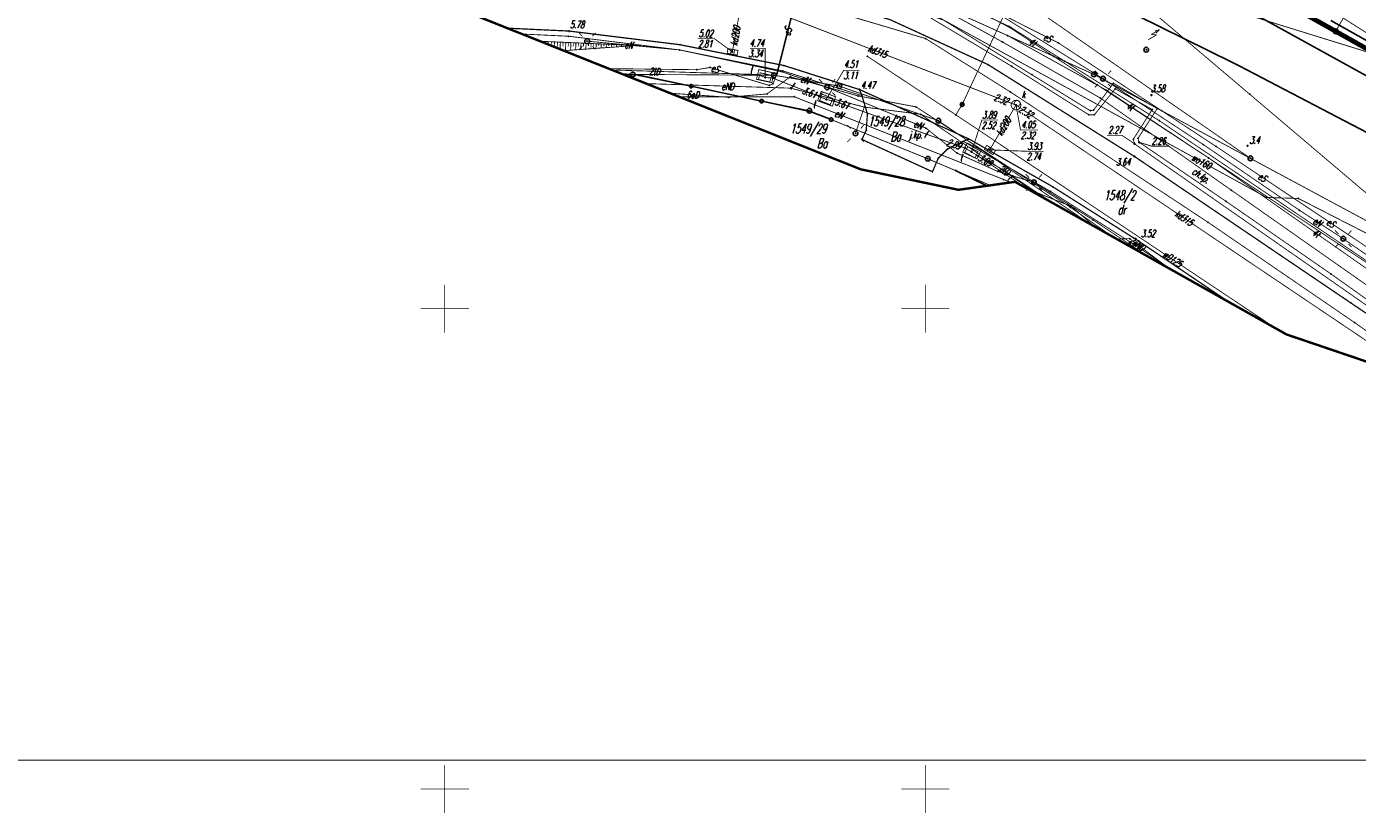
# Model space of a CAD drawing. Extents: x 6425777 to 6426103, y 6050596 to 6051176.
# Tile 5 of 72: x 6425856 to 6425995, y 6050597 to 6050679. Entities that reach past the tile are written whole.
import ezdxf

# ---------------------------------------------------------------- set-up
doc = ezdxf.new("R2010")
doc.units = 0
doc.header["$MEASUREMENT"] = 0
for name, pattern in [('BUR', [3, 2, -1]), ('GAP', [3, 2, -0.5, 0, -0.5]), ('GUZ', [1.5, 1, -0.5]), ('KOR', [4, 3, -1]), ('WRU', [1.5, 1, -0.5])]:
    doc.linetypes.add(name, pattern=pattern)
doc.layers.get('0').update_dxf_attribs({"linetype": 'CONTINUOUS'})
for name, color, linetype in [('202_punkt_graniczny', 7, 'CONTINUOUS'), ('210_oznaczenie_konturu_uzytku_gruntowego', 96, 'CONTINUOUS'), ('211_numer_dzialki_ewidencyjnej', 7, 'CONTINUOUS'), ('218_kontur_uzytku_gruntowego', 96, 'GUZ'), ('219_dzialka_ewidencyjna', 7, 'CONTINUOUS'), ('423_Krawedz_chodnika', 7, 'WRU'), ('430_Symb__podpory_trakcyjnej', 7, 'CONTINUOUS'), ('433_Chodnik', 7, 'CONTINUOUS'), ('510_Podpora_jednoslupowa_symb__SEPOW', 7, 'CONTINUOUS'), ('510_Podpora_slupowa', 7, 'CONTINUOUS'), ('624_Punkt_rzednej_przewodu_SCPOD', 212, 'CONTINUOUS'), ('624_Punkt_rzednej_przewodu_SCPOD_Atr2', 212, 'CONTINUOUS'), ('820_Skarpa_nieumocniona', 7, 'CONTINUOUS'), ('823_Szczyt_skarpy_nieumocninej', 7, 'WRU'), ('chodnik__powierzchnia_', 7, 'WRU'), ('Granica_portu_morskiego', 141, 'BUR'), ('jezdnia__powierzchnia_', 7, 'KOR'), ('jezdnia__powierzchnia__Atr17', 7, 'CONTINUOUS'), ('kratka_sciekowa__punkt_', 36, 'CONTINUOUS'), ('kraweznik__linia_', 7, 'CONTINUOUS'), ('latarnia__punkt_', 7, 'CONTINUOUS'), ('Obszar_zakrzewiony', 7, 'WRU'), ('ogrodzenie_trwale__linia_', 7, 'CONTINUOUS'), ('przewod_cieplowniczy__linia_', 212, 'CONTINUOUS'), ('przewod_elektroenergetyczny__linia_', 1, 'CONTINUOUS'), ('przewod_elektroenergetyczny__linia__Atr1', 1, 'CONTINUOUS'), ('przewod_kanalizacyjny__linia_', 36, 'CONTINUOUS'), ('przewod_kanalizacyjny__linia__Atr1', 36, 'CONTINUOUS'), ('przewod_telekomunikacyjny__linia_', 30, 'CONTINUOUS'), ('przewod_telekomunikacyjny__linia__Atr1', 30, 'CONTINUOUS'), ('przewod_wodociagowy__linia_', 5, 'CONTINUOUS'), ('przewod_wodociagowy__linia__Atr1', 5, 'CONTINUOUS'), ('punkt_o_okreslonej_wysokosci__siec_kanalizacyjna_', 36, 'CONTINUOUS'), ('punkt_o_okreslonej_wysokosci__siec_kanalizacyjna__Atr2', 36, 'CONTINUOUS'), ('punkt_o_okreslonej_wysokosci__siec_kanalizacyjna__Atr3', 36, 'CONTINUOUS'), ('punkt_o_okreslonej_wysokosci__siec_telekomunikacyjna_', 30, 'CONTINUOUS'), ('punkt_o_okreslonej_wysokosci__siec_telekomunikacyjna__Atr2', 30, 'CONTINUOUS'), ('punkt_o_okreslonej_wysokosci__siec_telekomunikacyjna__Atr3', 30, 'CONTINUOUS'), ('punkt_wysokosciowy_naturalny', 7, 'CONTINUOUS'), ('punkt_wysokosciowy_naturalny_Atr2', 7, 'CONTINUOUS'), ('punkt_wysokosciowy_sztuczny', 7, 'CONTINUOUS'), ('punkt_wysokosciowy_sztuczny_Atr2', 7, 'CONTINUOUS'), ('Ramka', 7, 'CONTINUOUS'), ('rura_ochronna___przewod_elektroenergetyczny__linia_', 7, 'CONTINUOUS'), ('siatka', 1, 'CONTINUOUS'), ('skarpa_nieumocniona__powierzchnia_', 7, 'WRU'), ('studzienka___przewod_kanalizacyjny__powierzchnia_', 36, 'CONTINUOUS'), ('studzienka___przewod_telekomunikacyjny__powierzchnia_', 30, 'CONTINUOUS'), ('tor_kolejowy__linia_', 7, 'CONTINUOUS'), ('wlaz___siec_kanalizacyjna__powierzchnia_', 7, 'CONTINUOUS'), ('wlaz___siec_kanalizacyjna__powierzchnia__Atr17', 7, 'CONTINUOUS'), ('wlaz___siec_telekomunikacyjna__powierzchnia_', 7, 'CONTINUOUS'), ('wlaz___siec_telekomunikacyjna__powierzchnia__Atr17', 7, 'CONTINUOUS'), ('Zakres', 7, 'GAP'), ('zasuwa___siec_wodociagowa__punkt_', 5, 'CONTINUOUS')]:
    doc.layers.add(name, color=color, linetype=linetype)
doc.styles.get("Standard").update_dxf_attribs({"font": 'simplex.shx', "width": 0.85})

# ---------------------------------------------------------------- blocks, each defined once
blk = doc.blocks.new('202')
at = {"color": 0, "linetype": 'Continuous'}
blk.add_circle((0, 0), 0.5, dxfattribs=at)
blk = doc.blocks.new('801')
at = {"color": 0, "linetype": 'Continuous'}
blk.add_circle((0, 0), 0.1, dxfattribs=at)

msp = doc.modelspace()

# ---------------------------------------------------------------- linework, layer by layer
for p in [(6425906.51, 6050679.18), (6425912.94, 6050678.88), (6425958.77, 6050679.34), (6425958.83, 6050679.22), (6425992.7, 6050678.85), (6425908.05, 6050678.57), (6425909.93, 6050677.82), (6425912.89, 6050678.34), (6425914.81, 6050677.83), (6425919.95, 6050677.38), (6425924.47, 6050677.46), (6425930.16, 6050678.07), (6425950.02, 6050678.1), (6425958.05, 6050677.73), (6425958.56, 6050678.41), (6425963.85, 6050677.64), (6425912.37, 6050676.84), (6425924.42, 6050676.92), (6425929.91, 6050676.72), (6425943.97, 6050676.25), (6425963.34, 6050676.26), (6425917.06, 6050674.97), (6425917.4, 6050674.83), (6425926.2, 6050674.86), (6425927.59, 6050675.09), (6425935.08, 6050674.64), (6425935.18, 6050674.73), (6425935.3, 6050675.29), (6425956.5, 6050675.4), (6425958.99, 6050675.21), (6425964.5, 6050675.74), (6425982.48, 6050675.35), (6425918.43, 6050674.42), (6425918.54, 6050674.38), (6425919.55, 6050674.37), (6425920.22, 6050674.29), (6425920.97, 6050673.41), (6425932.55, 6050674.36), (6425933.34, 6050674.05), (6425933.75, 6050673.22), (6425934.13, 6050673.98), (6425934.15, 6050673.4), (6425934.24, 6050674.28), (6425934.54, 6050674.37), (6425935.94, 6050674.12), (6425961.09, 6050674.33), (6425967.54, 6050674.37), (6425968.48, 6050673.92), (6425968.94, 6050673.62), (6425969.57, 6050673.45), (6425922.59, 6050672.76), (6425923.47, 6050672.41), (6425924.42, 6050672.03), (6425929.54, 6050671.99), (6425933.53, 6050672.34), (6425935.98, 6050672.94), (6425936.37, 6050672.04), (6425938.96, 6050672.08), (6425939.77, 6050673.03), (6425941.05, 6050673.15), (6425943, 6050672.13), (6425943.16, 6050672.79), (6425943.4, 6050672.16), (6425958.85, 6050672.54), (6425968.19, 6050671.92), (6425968.86, 6050672.71), (6425969.75, 6050672.88), (6425973.52, 6050672.22), (6425983.73, 6050672.32), (6425937.93, 6050670.59), (6425938.02, 6050670.52), (6425939.68, 6050671.76), (6425940.51, 6050671.59), (6425943.64, 6050670.97), (6425949.03, 6050670.99), (6425953.83, 6050671.24), (6425959.43, 6050671.18), (6425967.15, 6050670.59), (6425967.5, 6050670.66), (6425973.6, 6050670.71), (6425974.12, 6050670.82), (6425974.6, 6050670.58), (6425940.34, 6050669.62), (6425943.97, 6050670.25), (6425949.5, 6050670.22), (6425951.36, 6050669.55), (6425953.17, 6050670.16), (6425967, 6050670.17), (6425967.59, 6050670.17), (6425974.33, 6050669.56), (6425942.73, 6050668.23), (6425943.84, 6050668.55), (6425950.08, 6050668.77), (6425972.12, 6050667.71), (6425943.4, 6050667.6), (6425952.32, 6050666.62), (6425953.94, 6050667.41), (6425954.1, 6050666.72), (6425954.52, 6050667.66), (6425954.8, 6050666.31), (6425956.69, 6050666.52), (6425971.64, 6050667.63), (6425971.76, 6050667.15), (6425971.76, 6050667.14), (6425971.77, 6050667.13), (6425972.23, 6050667.32), (6425972.26, 6050667.3), (6425975.24, 6050666.96), (6425978.93, 6050667.06), (6425980.25, 6050666.87), (6425950.25, 6050665.59), (6425951.34, 6050665.65), (6425953.29, 6050666.18), (6425955.5, 6050665.85), (6425971.77, 6050665.82), (6425979.47, 6050665.67), (6425983.82, 6050665.63), (6425943.28, 6050664.49), (6425950.74, 6050664.24), (6425953.15, 6050664.38), (6425957.52, 6050664.28), (6425958, 6050664.49), (6425958.01, 6050664.49), (6425953.44, 6050662.36), (6425956.39, 6050662.78), (6425956.74, 6050662.83), (6425958.15, 6050663.43), (6425958.9, 6050663.13), (6425959.33, 6050663.19), (6425960.6, 6050662.48), (6425960.72, 6050662.41), (6425961.29, 6050663.14), (6425963, 6050662.21), (6425963.28, 6050662.66), (6425981.85, 6050662.31), (6425962.04, 6050661.67), (6425963.31, 6050660.95), (6425981.28, 6050661.16), (6425985.51, 6050661.56), (6425988.81, 6050661.46), (6425965.08, 6050660.55), (6425965.17, 6050660.64), (6425988.91, 6050660.24), (6425967.09, 6050658.83), (6425967.44, 6050659.23), (6425967.62, 6050658.53), (6425979.41, 6050658.98), (6425969.48, 6050657.48), (6425969.94, 6050657.23), (6425969.95, 6050657.24), (6425971.24, 6050657.28), (6425972.19, 6050657.02), (6425993.48, 6050657.27), (6425971.86, 6050656.58), (6425973, 6050655.51), (6425975.38, 6050654.17), (6425975.73, 6050653.97), (6425977.99, 6050652.7), (6425992.22, 6050653.59), (6425981.63, 6050650.65), (6425994.29, 6050650.57), (6425994.65, 6050648.55), (6425986.53, 6050647.9), (6425987.57, 6050647.31)]:
    msp.add_point(p)
at = {"layer": '202_punkt_graniczny', "color": 7}
for p in [(6425992.7, 6050678.85), (6425919.55, 6050674.37), (6425934.24, 6050674.28), (6425967.54, 6050674.37), (6425941.05, 6050673.15), (6425937.93, 6050670.59), (6425951.36, 6050669.55), (6425950.25, 6050665.59), (6425983.82, 6050665.63)]:
    msp.add_point(p, dxfattribs=at)
at = {"layer": '218_kontur_uzytku_gruntowego', "linetype": 'GUZ', "const_width": 0.09}
for points in [[(6425958.14, 6050698.28), (6425992.7, 6050678.85)], [(6425992.7, 6050678.85), (6425997.59, 6050687.57)], [(6425967.54, 6050674.37), (6425952.07, 6050681.33)], [(6425992.7, 6050678.85), (6426002.28, 6050673.46)], [(6425919.55, 6050674.37), (6425918.54, 6050674.38)], [(6425934.24, 6050674.28), (6425919.55, 6050674.37)], [(6425941.05, 6050673.15), (6425934.24, 6050674.28)], [(6425983.82, 6050665.63), (6425967.54, 6050674.37)], [(6425951.36, 6050669.55), (6425941.05, 6050673.15)], [(6425967.09, 6050658.83), (6425951.36, 6050669.55)], [(6426009.61, 6050651.77), (6425983.82, 6050665.63)]]:
    msp.add_lwpolyline(points, dxfattribs=at)
at = {"layer": '219_dzialka_ewidencyjna', "linetype": 'Continuous', "const_width": 0.09}
for points in [[(6425992.7, 6050678.85), (6425958.14, 6050698.28)], [(6425997.59, 6050687.57), (6425992.7, 6050678.85)], [(6425967.54, 6050674.37), (6425952.07, 6050681.33)], [(6425961.51, 6050681.12), (6425983.82, 6050665.63)], [(6426002.28, 6050673.46), (6425992.7, 6050678.85)], [(6425918.54, 6050674.38), (6425919.55, 6050674.37)], [(6425919.55, 6050674.37), (6425937.93, 6050670.59)], [(6425934.24, 6050674.28), (6425919.55, 6050674.37)], [(6425941.05, 6050673.15), (6425934.24, 6050674.28)], [(6425967.54, 6050674.37), (6425983.82, 6050665.63)], [(6425951.36, 6050669.55), (6425941.05, 6050673.15)], [(6425937.93, 6050670.59), (6425950.25, 6050665.59)], [(6425951.36, 6050669.55), (6425967.09, 6050658.83)], [(6425950.25, 6050665.59), (6425956.74, 6050662.83)], [(6426009.61, 6050651.77), (6425983.82, 6050665.63)]]:
    msp.add_lwpolyline(points, dxfattribs=at)
at = {"layer": '423_Krawedz_chodnika', "linetype": 'WRU', "const_width": 0.09}
for points in [[(6425924.58, 6050689.91), (6425937.73, 6050687.51), (6425948.13, 6050684.26), (6425958.77, 6050679.34), (6425974.33, 6050669.56), (6425996.83, 6050654.34), (6426004.26, 6050649.32)], [(6425964.5, 6050675.74), (6425974.33, 6050669.56), (6425996.83, 6050654.34), (6426004.26, 6050649.32)], [(6425953.94, 6050667.41), (6425963, 6050662.21), (6425971.86, 6050656.58), (6425975.73, 6050653.97)]]:
    msp.add_lwpolyline(points, dxfattribs=at)
at = {"layer": '430_Symb__podpory_trakcyjnej', "linetype": 'Continuous', "const_width": 0.09}
for points in [[(6425974.07, 6050678.85), (6425973.51, 6050678.52)], [(6425974.38, 6050679.03), (6425973.88, 6050678.88)], [(6425974.01, 6050678.67), (6425974.38, 6050679.03)], [(6425974.06, 6050678.49), (6425973.19, 6050677.98)], [(6425973.51, 6050678.52), (6425974.06, 6050678.49)]]:
    msp.add_lwpolyline(points, dxfattribs=at)
at = {"layer": '510_Podpora_jednoslupowa_symb__SEPOW', "linetype": 'Continuous'}
for centre in [(6425914.81, 6050677.83), (6425939.77, 6050673.03), (6425968.48, 6050673.92), (6425942.73, 6050668.23), (6425961.29, 6050663.14), (6425993.48, 6050657.27)]:
    msp.add_circle(centre, 0.25, dxfattribs=at)
at = {"layer": '510_Podpora_slupowa', "linetype": 'Continuous'}
msp.add_circle((6425972.98, 6050676.94), 0.25, dxfattribs=at)
at = {"layer": '510_Podpora_slupowa', "color": 7}
msp.add_point((6425972.98, 6050676.94), dxfattribs=at)
at = {"layer": '624_Punkt_rzednej_przewodu_SCPOD', "linetype": 'Continuous'}
for centre in [(6425971.77, 6050667.13), (6425972.26, 6050667.3)]:
    msp.add_circle(centre, 0.05, dxfattribs=at)
at = {"layer": '624_Punkt_rzednej_przewodu_SCPOD_Atr2', "linetype": 'Continuous', "const_width": 0.09}
for points in [[(6425971.76, 6050667.15), (6425970.45, 6050668.03), (6425968.9, 6050668.03)], [(6425972.26, 6050667.3), (6425973.51, 6050666.91), (6425975.17, 6050666.91)]]:
    msp.add_lwpolyline(points, dxfattribs=at)
at = {"layer": '820_Skarpa_nieumocniona', "linetype": 'Continuous', "const_width": 0.09}
for points in [[(6425910.04, 6050677.81), (6425910.04, 6050677.77)], [(6425910.4, 6050677.8), (6425910.39, 6050677.63)], [(6425910.75, 6050677.78), (6425910.74, 6050677.49)], [(6425911.09, 6050677.77), (6425911.07, 6050677.36)], [(6425911.41, 6050677.75), (6425911.39, 6050677.23)], [(6425911.72, 6050677.74), (6425911.7, 6050677.27)], [(6425912.02, 6050677.73), (6425911.99, 6050676.99)], [(6425912.31, 6050677.71), (6425912.29, 6050677.27)], [(6425912.59, 6050677.7), (6425912.55, 6050676.85)], [(6425912.86, 6050677.69), (6425912.84, 6050677.28)], [(6425913.12, 6050677.68), (6425913.09, 6050676.89)], [(6425913.38, 6050677.67), (6425913.36, 6050677.29)], [(6425913.64, 6050677.66), (6425913.61, 6050676.93)], [(6425913.9, 6050677.64), (6425913.89, 6050677.3)], [(6425914.17, 6050677.63), (6425914.14, 6050676.97)], [(6425914.43, 6050677.62), (6425914.42, 6050677.3)], [(6425914.7, 6050677.61), (6425914.67, 6050677)], [(6425914.96, 6050677.6), (6425914.95, 6050677.31)], [(6425915.22, 6050677.59), (6425915.2, 6050677.04)], [(6425915.49, 6050677.57), (6425915.48, 6050677.32)], [(6425915.75, 6050677.56), (6425915.73, 6050677.08)], [(6425916.02, 6050677.55), (6425916.01, 6050677.33)], [(6425916.28, 6050677.54), (6425916.26, 6050677.12)], [(6425916.54, 6050677.53), (6425916.54, 6050677.33)], [(6425916.81, 6050677.52), (6425916.79, 6050677.16)], [(6425917.07, 6050677.51), (6425917.07, 6050677.34)], [(6425917.34, 6050677.49), (6425917.32, 6050677.19)], [(6425917.6, 6050677.48), (6425917.6, 6050677.35)], [(6425917.87, 6050677.47), (6425917.86, 6050677.23)], [(6425918.13, 6050677.46), (6425918.13, 6050677.35)], [(6425918.39, 6050677.45), (6425918.39, 6050677.27)], [(6425918.66, 6050677.44), (6425918.65, 6050677.36)], [(6425918.92, 6050677.42), (6425918.92, 6050677.31)], [(6425919.19, 6050677.41), (6425919.18, 6050677.37)], [(6425919.45, 6050677.4), (6425919.45, 6050677.34)]]:
    msp.add_lwpolyline(points, dxfattribs=at)
at = {"layer": '823_Szczyt_skarpy_nieumocninej', "linetype": 'WRU', "const_width": 0.09}
msp.add_lwpolyline([(6426001.98, 6050674.84), (6425971.62, 6050694.08), (6425964.3, 6050696.49), (6425958.53, 6050698.9)], dxfattribs=at)
at = {"layer": 'chodnik__powierzchnia_', "linetype": 'WRU', "const_width": 0.09}
msp.add_lwpolyline([(6425943.4, 6050672.16), (6425935.18, 6050674.73), (6425924.42, 6050676.92), (6425912.89, 6050678.34), (6425908.05, 6050678.57)], dxfattribs=at)
at = {"layer": 'Granica_portu_morskiego', "linetype": 'BUR', "const_width": 0.5}
msp.add_lwpolyline([(6426002.28, 6050673.46), (6425992.7, 6050678.85), (6425958.14, 6050698.28), (6425954.42, 6050692.34), (6425933.72, 6050700.62), (6425887.22, 6050719.19), (6425870.72, 6050751.55), (6425869.52, 6050748.49), (6425869.3, 6050748.88), (6425866.27, 6050752.11), (6425864.63, 6050752.81), (6425856.48, 6050755.71), (6425855.02, 6050757.05), (6425848.58, 6050765.58), (6425847.15, 6050766.98), (6425845.38, 6050768), (6425842.66, 6050768.45), (6425841.64, 6050768.34), (6425840.39, 6050767.98), (6425838.9, 6050767.22), (6425838.02, 6050766.38), (6425836.74, 6050764.69), (6425836.62, 6050764.5)], dxfattribs=at)
at = {"layer": 'jezdnia__powierzchnia_', "linetype": 'KOR', "const_width": 0.09}
msp.add_lwpolyline([(6425943.4, 6050667.6), (6425950.74, 6050664.24), (6425951.34, 6050665.65), (6425952.32, 6050666.62), (6425953.94, 6050667.41), (6425954.52, 6050667.66), (6425943.16, 6050672.79), (6425943.4, 6050672.16), (6425943.97, 6050670.25), (6425943.84, 6050668.55)], close=True, dxfattribs=at)
at = {"layer": 'kratka_sciekowa__punkt_', "linetype": 'Continuous', "const_width": 0.09}
for points in [[(6425929.46, 6050677.06), (6425930.5, 6050676.87), (6425930.41, 6050676.38), (6425929.38, 6050676.56)], [(6425956.39, 6050666.99), (6425957.29, 6050666.45), (6425957.03, 6050666.02), (6425956.14, 6050666.56)]]:
    msp.add_lwpolyline(points, close=True, dxfattribs=at)
for points in [[(6425929.81, 6050676.99), (6425929.72, 6050676.5)], [(6425930.15, 6050676.93), (6425930.06, 6050676.44)], [(6425956.43, 6050666.38), (6425956.69, 6050666.81)], [(6425956.99, 6050666.63), (6425956.73, 6050666.2)]]:
    msp.add_lwpolyline(points, dxfattribs=at)
at = {"layer": 'kratka_sciekowa__punkt_', "color": 7}
for p in [(6425929.91, 6050676.72), (6425956.69, 6050666.52)]:
    msp.add_point(p, dxfattribs=at)
at = {"layer": 'kraweznik__linia_', "linetype": 'Continuous', "const_width": 0.13}
for points in [[(6425956.5, 6050675.4), (6425946.34, 6050680.06), (6425935.88, 6050683.32), (6425923.99, 6050685.38)], [(6425912.94, 6050678.88), (6425906.51, 6050679.18)], [(6425912.94, 6050678.88), (6425924.47, 6050677.46), (6425935.3, 6050675.29), (6425943.16, 6050672.79), (6425954.52, 6050667.66), (6425963.28, 6050662.66), (6425972.19, 6050657.02), (6425981.63, 6050650.65)], [(6425956.5, 6050675.4), (6425971.77, 6050665.82), (6425994.29, 6050650.57), (6426015.78, 6050636.06)], [(6425943.16, 6050672.79), (6425943.4, 6050672.16), (6425943.97, 6050670.25), (6425943.84, 6050668.55), (6425943.4, 6050667.6), (6425950.74, 6050664.24), (6425951.34, 6050665.65), (6425952.32, 6050666.62), (6425953.94, 6050667.41), (6425954.52, 6050667.66)]]:
    msp.add_lwpolyline(points, dxfattribs=at)
at = {"layer": 'latarnia__punkt_', "linetype": 'Continuous', "const_width": 0.09}
for points in [[(6425913.97, 6050678.68), (6425914.32, 6050678.32)], [(6425915.35, 6050678.33), (6425915.67, 6050678.69)], [(6425914.31, 6050677.29), (6425913.96, 6050676.93)], [(6425915.36, 6050677.29), (6425915.67, 6050676.98)], [(6425967.63, 6050674.77), (6425967.98, 6050674.41)], [(6425969.03, 6050674.42), (6425969.32, 6050674.76)], [(6425938.92, 6050673.88), (6425939.27, 6050673.53)], [(6425940.32, 6050673.52), (6425940.62, 6050673.88)], [(6425967.98, 6050673.37), (6425967.63, 6050673.02)], [(6425969.03, 6050673.37), (6425969.33, 6050673.07)], [(6425939.27, 6050672.48), (6425938.92, 6050672.13)], [(6425940.32, 6050672.49), (6425940.63, 6050672.17)], [(6425941.88, 6050669.08), (6425942.23, 6050668.73)], [(6425943.58, 6050669.09), (6425943.28, 6050668.73)], [(6425942.23, 6050667.69), (6425941.88, 6050667.33)], [(6425943.28, 6050667.69), (6425943.59, 6050667.38)], [(6425960.44, 6050663.99), (6425960.79, 6050663.63)], [(6425961.84, 6050663.63), (6425962.14, 6050663.99)], [(6425960.78, 6050662.59), (6425960.44, 6050662.24)], [(6425961.84, 6050662.59), (6425962.14, 6050662.28)], [(6425992.63, 6050658.12), (6425992.99, 6050657.76)], [(6425994.03, 6050657.77), (6425994.33, 6050658.12)], [(6425992.98, 6050656.72), (6425992.63, 6050656.37)], [(6425994.03, 6050656.72), (6425994.34, 6050656.41)]]:
    msp.add_lwpolyline(points, dxfattribs=at)
at = {"layer": 'latarnia__punkt_', "color": 7}
for p in [(6425914.81, 6050677.83), (6425968.48, 6050673.92), (6425939.77, 6050673.03), (6425942.73, 6050668.23), (6425961.29, 6050663.14), (6425993.48, 6050657.27)]:
    msp.add_point(p, dxfattribs=at)
at = {"layer": 'Obszar_zakrzewiony', "linetype": 'WRU', "const_width": 0.09}
msp.add_lwpolyline([(6425964.5, 6050692.12), (6425971.54, 6050684.28), (6426001.98, 6050674.84)], dxfattribs=at)
at = {"layer": 'ogrodzenie_trwale__linia_', "linetype": 'Continuous'}
for points in [[(6425992.19, 6050679.97), (6425998.42, 6050676.46)], [(6425953.15, 6050664.38), (6425956.39, 6050662.78)]]:
    msp.add_lwpolyline(points, dxfattribs=at)
msp.add_lwpolyline([(6425918.43, 6050674.42), (6425920.22, 6050674.29), (6425920.22, 6050674.29), (6425925.46, 6050673.18), (6425925.46, 6050673.18, 1), (6425925.8, 6050673.11, 1), (6425925.46, 6050673.18), (6425925.8, 6050673.11), (6425932.79, 6050671.63), (6425932.79, 6050671.63, 1), (6425933.14, 6050671.55, 1), (6425932.79, 6050671.63), (6425933.14, 6050671.55), (6425938.02, 6050670.52), (6425938.02, 6050670.52), (6425940.03, 6050669.74), (6425940.03, 6050669.74, 1), (6425940.36, 6050669.61, 1), (6425940.03, 6050669.74)], format="xyb", dxfattribs=at)
at = {"layer": 'przewod_cieplowniczy__linia_', "linetype": 'Continuous', "const_width": 0.09}
for points in [[(6426045.73, 6050619.11), (6426018.25, 6050638.49), (6426016.93, 6050636.54), (6426016.66, 6050636.46), (6426004.29, 6050645), (6425992.22, 6050653.59), (6425981.28, 6050661.16), (6425972.23, 6050667.32), (6425972.12, 6050667.71), (6425974.12, 6050670.82), (6425969.57, 6050673.45), (6425967.5, 6050670.66), (6425967.15, 6050670.59), (6425961.09, 6050674.33), (6425950.86, 6050680.66), (6425930.81, 6050686.38), (6425902.42, 6050687.83), (6425882.86, 6050688.93), (6425881.98, 6050688.98)], [(6425883.28, 6050688.46), (6425915.19, 6050686.79), (6425931.13, 6050685.98), (6425950.44, 6050680.32), (6425958.99, 6050675.21), (6425967, 6050670.17), (6425967.59, 6050670.17), (6425969.75, 6050672.88), (6425973.6, 6050670.71), (6425971.64, 6050667.63), (6425971.76, 6050667.14), (6426005.39, 6050643.74), (6426016.59, 6050635.88), (6426017.21, 6050636.09), (6426018.41, 6050637.91), (6426044.23, 6050619.57)]]:
    msp.add_lwpolyline(points, dxfattribs=at)
at = {"layer": 'przewod_elektroenergetyczny__linia_', "linetype": 'Continuous', "const_width": 0.09}
for points in [[(6425891.61, 6050692.44), (6425905.57, 6050691.37), (6425912.73, 6050691.57), (6425915.97, 6050691.17), (6425923.62, 6050691.01), (6425925.67, 6050690.23), (6425930.35, 6050689.89), (6425936.61, 6050688.55), (6425943.28, 6050686.42), (6425944.07, 6050686.04), (6425956.83, 6050681.14), (6425968.48, 6050673.92), (6425978.93, 6050667.06), (6425988.91, 6050660.24), (6425993.48, 6050657.27), (6426007.98, 6050647.25), (6426018.11, 6050640.35), (6426023.71, 6050636.58), (6426035.66, 6050629.35), (6426042.37, 6050625.58), (6426043.07, 6050625.49), (6426050.57, 6050620.41), (6426052.86, 6050619.47)], [(6425927.59, 6050675.09), (6425933.75, 6050673.22), (6425934.15, 6050673.4), (6425934.54, 6050674.37), (6425938.06, 6050688.24), (6425942.88, 6050687.04), (6425952.74, 6050683.24), (6425963.85, 6050677.64), (6425980.25, 6050666.87), (6425995.67, 6050656.58), (6426006.72, 6050648.99), (6426008.99, 6050646.59), (6426013.22, 6050643.62), (6426017.2, 6050641.65), (6426024.04, 6050637.09), (6426034.16, 6050631.06), (6426034.68, 6050632.87), (6426034.93, 6050634.08)], [(6425927.59, 6050675.09), (6425933.75, 6050673.22), (6425934.15, 6050673.4), (6425934.54, 6050674.37), (6425937.75, 6050687.01)], [(6425914.81, 6050677.83), (6425924.42, 6050676.92), (6425935.08, 6050674.64), (6425939.77, 6050673.03), (6425950.08, 6050668.77), (6425953.29, 6050666.18), (6425957.52, 6050664.28), (6425961.29, 6050663.14), (6425967.44, 6050659.23), (6425973, 6050655.51)], [(6425917.06, 6050674.97), (6425926.2, 6050674.86), (6425927.59, 6050675.09)], [(6425920.97, 6050673.41), (6425935.98, 6050672.94), (6425943.64, 6050670.97), (6425949.5, 6050670.22), (6425962.04, 6050661.67)], [(6425923.47, 6050672.41), (6425929.54, 6050671.99), (6425933.53, 6050672.34), (6425935.94, 6050674.12), (6425943, 6050672.13), (6425949.03, 6050670.99), (6425965.08, 6050660.55), (6425969.48, 6050657.48)], [(6425968.94, 6050673.62), (6425978.93, 6050667.06), (6425988.91, 6050660.24), (6425993.48, 6050657.27), (6426007.98, 6050647.25), (6426018.11, 6050640.35), (6426023.71, 6050636.58), (6426035.66, 6050629.35), (6426042.37, 6050625.58), (6426043.07, 6050625.49), (6426045.74, 6050623.68)], [(6425924.42, 6050672.03), (6425936.37, 6050672.04)], [(6425936.37, 6050672.04), (6425958.15, 6050663.43), (6425958.9, 6050663.13)], [(6425943.64, 6050670.97), (6425942.73, 6050668.23)], [(6425974.6, 6050670.58), (6425980.25, 6050666.87), (6425995.67, 6050656.58), (6426006.72, 6050648.99), (6426008.99, 6050646.59), (6426013.22, 6050643.62), (6426017.2, 6050641.65), (6426024.04, 6050637.09), (6426034.16, 6050631.06), (6426034.68, 6050632.87), (6426034.93, 6050634.08)], [(6425960.72, 6050662.41), (6425965.17, 6050660.64)], [(6425965.17, 6050660.64), (6425967.62, 6050658.53)], [(6425969.94, 6050657.23), (6425969.95, 6050657.24), (6425971.24, 6050657.28), (6425975.38, 6050654.17)]]:
    msp.add_lwpolyline(points, dxfattribs=at)
at = {"layer": 'przewod_kanalizacyjny__linia_', "linetype": 'Continuous', "const_width": 0.09}
for points in [[(6426033.15, 6050626.31), (6426021.33, 6050634.58), (6426007.02, 6050644.5), (6425998.54, 6050650.6), (6425981.85, 6050662.31), (6425968.19, 6050671.92), (6425958.05, 6050677.73), (6425951.06, 6050681.58), (6425947.62, 6050682.77), (6425925.43, 6050704.87), (6425908.32, 6050731.71), (6425913.4, 6050737.44), (6425913.08, 6050738.31), (6425906.62, 6050746.68), (6425895.52, 6050762.12), (6425881.58, 6050787.44), (6425873.58, 6050806.11), (6425867.33, 6050826.86), (6425864.54, 6050839.15)], [(6426033.15, 6050626.31), (6426021.33, 6050634.58), (6426007.02, 6050644.5), (6425998.54, 6050650.6), (6425981.85, 6050662.31), (6425968.19, 6050671.92), (6425958.05, 6050677.73), (6425951.06, 6050681.58), (6425947.62, 6050682.77), (6425946.11, 6050684.27)], [(6425930.92, 6050682.18), (6425929.91, 6050676.72)], [(6425930.92, 6050682.18), (6425959.43, 6050671.18), (6426000.05, 6050643.85)], [(6425959.43, 6050671.18), (6425956.69, 6050666.52)]]:
    msp.add_lwpolyline(points, dxfattribs=at)
at = {"layer": 'przewod_telekomunikacyjny__linia_', "linetype": 'Continuous', "const_width": 0.09}
for points in [[(6425959.29, 6050703.43), (6425951.35, 6050695.56), (6425950.73, 6050692.27), (6425947.78, 6050685.02), (6425951.87, 6050682.86), (6425958.83, 6050679.22), (6425979.47, 6050665.67), (6425996.75, 6050653.57), (6425999.46, 6050651.4), (6426054.16, 6050619.61)], [(6426001.25, 6050643.9), (6425994.65, 6050648.55), (6425979.41, 6050658.98), (6425958.85, 6050672.54), (6425950.02, 6050678.1), (6425935.96, 6050682.28), (6425919.48, 6050683.55), (6425905.55, 6050684.77), (6425889.32, 6050686.05)], [(6425958.56, 6050678.41), (6425968.86, 6050672.71), (6426004.34, 6050649.19), (6426021.83, 6050637.42), (6426044.64, 6050622.11), (6426049.11, 6050619.05)], [(6426044.09, 6050625.46), (6425999.46, 6050651.4), (6425996.75, 6050653.57), (6425979.47, 6050665.67), (6425963.34, 6050676.26)], [(6425917.4, 6050674.83), (6425932.55, 6050674.36), (6425933.34, 6050674.05), (6425934.13, 6050673.98)], [(6425934.13, 6050673.98), (6425938.96, 6050672.08), (6425939.68, 6050671.76)], [(6425939.68, 6050671.76), (6425940.51, 6050671.59), (6425954.1, 6050666.72), (6425954.8, 6050666.31)], [(6425954.8, 6050666.31), (6425955.5, 6050665.85), (6425960.6, 6050662.48)], [(6425955.5, 6050665.85), (6425958.01, 6050664.49), (6425958, 6050664.49), (6425963.31, 6050660.95)]]:
    msp.add_lwpolyline(points, dxfattribs=at)
at = {"layer": 'przewod_wodociagowy__linia_', "linetype": 'Continuous', "const_width": 0.09}
for points in [[(6425906.64, 6050725.15), (6425907.56, 6050724.47), (6425921.78, 6050718.19), (6425938.88, 6050710.74), (6425955.25, 6050696.47), (6425983.73, 6050672.32), (6426003.62, 6050655.44), (6426021.92, 6050639.74)], [(6425953.17, 6050670.16), (6425953.83, 6050671.24), (6425963.04, 6050690.95), (6425964.76, 6050694.68)], [(6425938.9, 6050684.67), (6425951.99, 6050679.98), (6425985.51, 6050661.56), (6425988.81, 6050661.46), (6426010.59, 6050650.32), (6426035.67, 6050632.34), (6426043.09, 6050626.55)], [(6425938.9, 6050684.67), (6425951.99, 6050679.98), (6425985.51, 6050661.56), (6425988.81, 6050661.46), (6426010.59, 6050650.32), (6426035.67, 6050632.34), (6426052.24, 6050619.4)], [(6425986.53, 6050647.9), (6425953.17, 6050670.16), (6425943.97, 6050676.25)]]:
    msp.add_lwpolyline(points, dxfattribs=at)
at = {"layer": 'punkt_o_okreslonej_wysokosci__siec_kanalizacyjna_', "color": 34}
for p in [(6425930.16, 6050678.07), (6425929.91, 6050676.72), (6425959.43, 6050671.18), (6425959.43, 6050671.18), (6425959.43, 6050671.18), (6425956.69, 6050666.52)]:
    msp.add_point(p, dxfattribs=at)
at = {"layer": 'punkt_o_okreslonej_wysokosci__siec_kanalizacyjna__Atr2', "linetype": 'Continuous', "const_width": 0.09}
for points in [[(6425929.91, 6050676.72), (6425928.04, 6050678.09), (6425926.32, 6050678.09)], [(6425959.43, 6050671.18), (6425959.9, 6050668.59), (6425961.71, 6050668.59)], [(6425956.69, 6050666.52), (6425960.55, 6050666.37), (6425962.31, 6050666.37)]]:
    msp.add_lwpolyline(points, dxfattribs=at)
at = {"layer": 'punkt_o_okreslonej_wysokosci__siec_telekomunikacyjna_', "color": 30}
for p in [(6425933.34, 6050674.05), (6425938.96, 6050672.08), (6425939.68, 6050671.76), (6425940.51, 6050671.59), (6425954.1, 6050666.72), (6425954.8, 6050666.31), (6425955.5, 6050665.85)]:
    msp.add_point(p, dxfattribs=at)
at = {"layer": 'punkt_o_okreslonej_wysokosci__siec_telekomunikacyjna__Atr2', "linetype": 'Continuous', "const_width": 0.09}
for points in [[(6425933.34, 6050674.05), (6425933.34, 6050677.08), (6425931.76, 6050677.08)], [(6425939.68, 6050671.76), (6425941.51, 6050674.8), (6425943.18, 6050674.8)], [(6425954.8, 6050666.31), (6425955.88, 6050669.63), (6425957.54, 6050669.63)]]:
    msp.add_lwpolyline(points, dxfattribs=at)
at = {"layer": 'punkt_wysokosciowy_naturalny', "color": 7}
msp.add_point((6425983.52, 6050666.94), dxfattribs=at)
at = {"layer": 'punkt_wysokosciowy_sztuczny', "linetype": 'Continuous'}
for centre in [(6425912.94, 6050678.88), (6425943.16, 6050672.79), (6425973.52, 6050672.22), (6425971.77, 6050665.82), (6425972.19, 6050657.02)]:
    msp.add_circle(centre, 0.045, dxfattribs=at)
at = {"layer": 'Ramka', "linetype": 'Continuous', "const_width": 0.09}
msp.add_lwpolyline([(6425784, 6051170), (6426089, 6051170), (6426089, 6050603), (6425784, 6050603)], close=True, dxfattribs=at)
at = {"layer": 'rura_ochronna___przewod_elektroenergetyczny__linia_', "linetype": 'Continuous', "const_width": 0.17}
msp.add_lwpolyline([(6425937.75, 6050687.01), (6425934.54, 6050674.37)], dxfattribs=at)
at = {"layer": 'siatka', "color": 2, "linetype": 'Continuous', "const_width": 0.07}
for points in [[(6425900, 6050647.5), (6425900, 6050652.5)], [(6425950, 6050647.5), (6425950, 6050652.5)], [(6425897.5, 6050650), (6425902.5, 6050650)], [(6425947.5, 6050650), (6425952.5, 6050650)], [(6425900, 6050597.5), (6425900, 6050602.5)], [(6425950, 6050597.5), (6425950, 6050602.5)], [(6425897.5, 6050600), (6425902.5, 6050600)], [(6425947.5, 6050600), (6425952.5, 6050600)]]:
    msp.add_lwpolyline(points, dxfattribs=at)
at = {"layer": 'skarpa_nieumocniona__powierzchnia_', "linetype": 'WRU', "const_width": 0.09}
msp.add_lwpolyline([(6425912.37, 6050676.84), (6425919.95, 6050677.38), (6425909.93, 6050677.82)], close=True, dxfattribs=at)
at = {"layer": 'studzienka___przewod_kanalizacyjny__powierzchnia_', "linetype": 'Continuous', "const_width": 0.09}
msp.add_lwpolyline([(6425959.43, 6050671.68), (6425959.53, 6050671.67), (6425959.63, 6050671.64), (6425959.72, 6050671.58), (6425959.8, 6050671.51), (6425959.86, 6050671.43), (6425959.91, 6050671.33), (6425959.93, 6050671.23), (6425959.93, 6050671.13), (6425959.91, 6050671.03), (6425959.86, 6050670.93), (6425959.8, 6050670.85), (6425959.72, 6050670.78), (6425959.63, 6050670.72), (6425959.53, 6050670.69), (6425959.43, 6050670.68), (6425959.33, 6050670.69), (6425959.23, 6050670.72), (6425959.14, 6050670.78), (6425959.06, 6050670.85), (6425959, 6050670.93), (6425958.95, 6050671.03), (6425958.93, 6050671.13), (6425958.93, 6050671.23), (6425958.95, 6050671.33), (6425959, 6050671.43), (6425959.06, 6050671.51), (6425959.14, 6050671.58), (6425959.23, 6050671.64), (6425959.33, 6050671.67)], close=True, dxfattribs=at)
at = {"layer": 'studzienka___przewod_telekomunikacyjny__powierzchnia_', "linetype": 'Continuous', "const_width": 0.09}
for points in [[(6425934.02, 6050673.51), (6425932.43, 6050673.86), (6425932.67, 6050674.87), (6425934.25, 6050674.52)], [(6425940.32, 6050671.06), (6425938.79, 6050671.63), (6425939.16, 6050672.6), (6425940.66, 6050672.04)], [(6425955.37, 6050665.58), (6425953.89, 6050666.27), (6425954.34, 6050667.22), (6425955.82, 6050666.51)]]:
    msp.add_lwpolyline(points, close=True, dxfattribs=at)
at = {"layer": 'tor_kolejowy__linia_', "linetype": 'Continuous', "const_width": 0.17}
for points in [[(6426073.94, 6050631.71), (6426048.86, 6050645.33), (6426013.01, 6050664.78), (6425973.63, 6050686.5), (6425955.66, 6050697.08), (6425944.14, 6050705.1), (6425933.17, 6050714.07), (6425922.28, 6050724.02), (6425909.78, 6050736.72), (6425903.26, 6050744.5)], [(6426071.12, 6050628.17), (6426046.05, 6050641.55), (6426014.44, 6050658.66), (6425982.48, 6050675.35), (6425963.64, 6050684.64), (6425953.29, 6050689.06), (6425929.1, 6050698.45), (6425902.54, 6050707.28), (6425876.7, 6050714.11), (6425856.9, 6050718.83), (6425853.43, 6050719.41)]]:
    msp.add_lwpolyline(points, dxfattribs=at)
at = {"layer": 'wlaz___siec_kanalizacyjna__powierzchnia_', "linetype": 'Continuous', "const_width": 0.09}
msp.add_lwpolyline([(6425959.56, 6050671.66), (6425959.62, 6050671.65), (6425959.68, 6050671.63), (6425959.74, 6050671.6), (6425959.78, 6050671.56), (6425959.82, 6050671.51), (6425959.85, 6050671.45), (6425959.86, 6050671.39), (6425959.86, 6050671.33), (6425959.85, 6050671.27), (6425959.82, 6050671.21), (6425959.78, 6050671.16), (6425959.74, 6050671.12), (6425959.68, 6050671.09), (6425959.62, 6050671.07), (6425959.56, 6050671.06), (6425959.5, 6050671.07), (6425959.44, 6050671.09), (6425959.38, 6050671.12), (6425959.34, 6050671.16), (6425959.3, 6050671.21), (6425959.27, 6050671.27), (6425959.26, 6050671.33), (6425959.26, 6050671.39), (6425959.27, 6050671.45), (6425959.3, 6050671.51), (6425959.34, 6050671.56), (6425959.38, 6050671.6), (6425959.44, 6050671.63), (6425959.5, 6050671.65)], close=True, dxfattribs=at)
at = {"layer": 'wlaz___siec_telekomunikacyjna__powierzchnia_', "linetype": 'Continuous', "const_width": 0.09}
for points in [[(6425932.81, 6050674.53), (6425934, 6050674.27), (6425933.81, 6050673.58), (6425932.64, 6050673.84)], [(6425938.99, 6050671.65), (6425939.25, 6050672.32), (6425940.37, 6050671.86), (6425940.1, 6050671.21)], [(6425955.17, 6050665.69), (6425954.09, 6050666.24), (6425954.41, 6050666.87), (6425955.48, 6050666.33)]]:
    msp.add_lwpolyline(points, close=True, dxfattribs=at)
at = {"layer": 'Zakres', "linetype": 'GAP', "const_width": 0.25}
msp.add_lwpolyline([(6425843.32, 6050804.95), (6425845.29, 6050800.05), (6425838.74, 6050788.06), (6425835.18, 6050776.23), (6425836.69, 6050763.96), (6425840.91, 6050756.87), (6425840.76, 6050756.78), (6425841.62, 6050755.32), (6425840.75, 6050750.18), (6425843.99, 6050737.92), (6425860.49, 6050705.56), (6425867, 6050697.03), (6425876.09, 6050691.33), (6425922.59, 6050672.76), (6425943.28, 6050664.49), (6425953.44, 6050662.36), (6425959.33, 6050663.19), (6425977.99, 6050652.7), (6425987.57, 6050647.31), (6425997.99, 6050643.77)], dxfattribs=at)
at = {"layer": 'zasuwa___siec_wodociagowa__punkt_', "linetype": 'Continuous'}
msp.add_circle((6425953.83, 6050671.24), 0.2, dxfattribs=at)
at = {"layer": 'zasuwa___siec_wodociagowa__punkt_', "color": 7}
msp.add_point((6425953.83, 6050671.24), dxfattribs=at)

# ---------------------------------------------------------------- block references
at = {"layer": '202_punkt_graniczny', "color": 7, "linetype": 'Continuous', "xscale": 0.5, "yscale": 0.5, "zscale": 0.5}
for p in [(6425992.7, 6050678.85), (6425919.55, 6050674.37), (6425967.54, 6050674.37), (6425934.24, 6050674.28), (6425941.05, 6050673.15), (6425937.93, 6050670.59), (6425951.36, 6050669.55), (6425950.25, 6050665.59), (6425983.82, 6050665.63)]:
    msp.add_blockref('202', p, dxfattribs=at)
at = {"layer": 'punkt_o_okreslonej_wysokosci__siec_kanalizacyjna_', "color": 34, "linetype": 'Continuous', "xscale": 0.5, "yscale": 0.5, "zscale": 0.5}
for p in [(6425930.16, 6050678.07), (6425929.91, 6050676.72), (6425959.43, 6050671.18), (6425959.43, 6050671.18), (6425959.43, 6050671.18), (6425956.69, 6050666.52)]:
    msp.add_blockref('801', p, dxfattribs=at)
at = {"layer": 'punkt_o_okreslonej_wysokosci__siec_telekomunikacyjna_', "color": 30, "linetype": 'Continuous', "xscale": 0.5, "yscale": 0.5, "zscale": 0.5}
for p in [(6425933.34, 6050674.05), (6425938.96, 6050672.08), (6425939.68, 6050671.76), (6425940.51, 6050671.59), (6425954.1, 6050666.72), (6425954.8, 6050666.31), (6425955.5, 6050665.85)]:
    msp.add_blockref('801', p, dxfattribs=at)
at = {"layer": 'punkt_wysokosciowy_naturalny', "color": 7, "linetype": 'Continuous', "xscale": 0.5, "yscale": 0.5, "zscale": 0.5}
msp.add_blockref('801', (6425983.52, 6050666.94), dxfattribs=at)

# ---------------------------------------------------------------- texts
at = {"layer": '210_oznaczenie_konturu_uzytku_gruntowego', "oblique": 15, "width": 0.62}
for s, p in [('Ba', (6425938.71, 6050666.7)), ('Ba', (6425946.36, 6050667.4)), ('dr', (6425969.99, 6050659.79))]:
    msp.add_text(s, height=1, dxfattribs=at).set_placement(p)
at = {"layer": '211_numer_dzialki_ewidencyjnej', "oblique": 15, "width": 0.62}
for s, p in [('1549/29', (6425935.93, 6050668.23)), ('1549/28', (6425944.04, 6050668.98)), ('1548/2', (6425968.57, 6050661.29))]:
    msp.add_text(s, height=1, dxfattribs=at).set_placement(p)
at = {"layer": '433_Chodnik', "oblique": 15, "width": 0.62}
msp.add_text('ch.kp.', height=0.75, rotation=325.2, dxfattribs=at).set_placement((6425977.66, 6050664.1))
at = {"layer": '624_Punkt_rzednej_przewodu_SCPOD_Atr2', "oblique": 15, "width": 0.62}
for s, p in [('2.27', (6425969.01, 6050668.22)), ('2.26', (6425973.54, 6050667.06))]:
    msp.add_text(s, height=0.75, dxfattribs=at).set_placement(p)
at = {"layer": 'jezdnia__powierzchnia__Atr17', "oblique": 15, "width": 0.62}
msp.add_text('j.kp.', height=0.75, dxfattribs=at).set_placement((6425948.29, 6050667.69))
at = {"layer": 'przewod_elektroenergetyczny__linia__Atr1', "oblique": 15, "width": 0.62}
for s, rotation, p in [('eS', 75.8, (6425935.93, 6050678.36)), ('eS', 75.8, (6425935.94, 6050678.36)), ('eN', 354.6, (6425918.68, 6050677.09)), ('eS', 333.2, (6425962.2, 6050678.02)), ('eS', 343.1, (6425927.64, 6050674.71)), ('eND', 359.6, (6425928.78, 6050672.74)), ('eN', 341.1, (6425936.95, 6050673.61)), ('6eD', 356.1, (6425925.16, 6050671.92)), ('eN', 338.4, (6425940.48, 6050670.03)), ('eN', 335.8, (6425948.72, 6050668.96)), ('eS', 326.3, (6425984.53, 6050663.57)), ('eS', 326.3, (6425984.53, 6050663.57)), ('eN', 327, (6425990.25, 6050658.93)), ('eN', 327, (6425990.25, 6050658.93)), ('eS', 326.3, (6425991.65, 6050658.81)), ('eS', 326.3, (6425991.65, 6050658.81)), ('2eND', 323.1, (6425971.11, 6050656.94))]:
    msp.add_text(s, height=0.75, rotation=rotation, dxfattribs=at).set_placement(p)
at = {"layer": 'przewod_kanalizacyjny__linia__Atr1', "oblique": 15, "width": 0.62}
for s, rotation, p in [('kd200', 79.5, (6425930.41, 6050677.32)), ('kd315', 338.9, (6425943.95, 6050676.78)), ('kd200', 59.5, (6425957.95, 6050667.89)), ('kd315', 326.1, (6425975.87, 6050659.67))]:
    msp.add_text(s, height=0.75, rotation=rotation, dxfattribs=at).set_placement(p)
at = {"layer": 'przewod_telekomunikacyjny__linia__Atr1', "oblique": 15, "width": 0.62}
for s, rotation, p in [('4t', 326.7, (6425960.65, 6050677.58)), ('2tD', 358.2, (6425921.24, 6050674.31)), ('t', 338.5, (6425935.89, 6050672.89)), ('4t', 326.7, (6425970.83, 6050670.9)), ('t', 340.3, (6425949.79, 6050667.86)), ('2tD', 326.3, (6425957.52, 6050664.38)), ('t', 326.5, (6425958.47, 6050663.44)), ('4t', 325, (6425990.17, 6050657.72)), ('4t', 325, (6425990.17, 6050657.72))]:
    msp.add_text(s, height=0.75, rotation=rotation, dxfattribs=at).set_placement(p)
at = {"layer": 'przewod_wodociagowy__linia__Atr1', "oblique": 15, "width": 0.62}
for s, rotation, p in [('wo160', 331.2, (6425977.61, 6050665.48)), ('wD125', 326.2, (6425974.6, 6050655.46))]:
    msp.add_text(s, height=0.75, rotation=rotation, dxfattribs=at).set_placement(p)
at = {"layer": 'punkt_o_okreslonej_wysokosci__siec_kanalizacyjna__Atr2', "oblique": 15, "width": 0.62}
for s, p in [('5.02', (6425926.42, 6050678.26)), ('4.05', (6425959.97, 6050668.77)), ('3.93', (6425960.61, 6050666.53))]:
    msp.add_text(s, height=0.75, dxfattribs=at).set_placement(p)
at = {"layer": 'punkt_o_okreslonej_wysokosci__siec_kanalizacyjna__Atr3', "oblique": 15, "width": 0.62}
for s, p in [('2.81', (6425926.35, 6050677.18)), ('2.32', (6425959.92, 6050667.66)), ('2.74', (6425960.53, 6050665.45))]:
    msp.add_text(s, height=0.75, dxfattribs=at).set_placement(p)
for rotation, p in [(338.9, (6425957.07, 6050671.7)), (326.1, (6425959.65, 6050670.56))]:
    msp.add_text('2.32', height=0.75, rotation=rotation, dxfattribs=at).set_placement(p)
at = {"layer": 'punkt_o_okreslonej_wysokosci__siec_telekomunikacyjna__Atr2', "oblique": 15, "width": 0.62}
for s, p in [('4.74', (6425931.72, 6050677.25)), ('4.51', (6425941.51, 6050675.06)), ('3.89', (6425955.9, 6050669.79))]:
    msp.add_text(s, height=0.75, dxfattribs=at).set_placement(p)
at = {"layer": 'punkt_o_okreslonej_wysokosci__siec_telekomunikacyjna__Atr3', "oblique": 15, "width": 0.62}
for s, p in [('3.34', (6425931.59, 6050676.16)), ('3.11', (6425941.48, 6050673.88)), ('2.52', (6425955.83, 6050668.7))]:
    msp.add_text(s, height=0.75, dxfattribs=at).set_placement(p)
for s, rotation, p in [('3.61', 338.5, (6425937.12, 6050672.4)), ('3.61', 340.3, (6425940.52, 6050671.22)), ('2.89', 340.3, (6425952.15, 6050667)), ('3.09', 331.5, (6425955.41, 6050665.45))]:
    msp.add_text(s, height=0.75, rotation=rotation, dxfattribs=at).set_placement(p)
at = {"layer": 'punkt_wysokosciowy_naturalny_Atr2', "oblique": 15, "width": 0.62}
msp.add_text('3.4', height=0.75, dxfattribs=at).set_placement((6425983.73, 6050667.16))
at = {"layer": 'punkt_wysokosciowy_sztuczny_Atr2', "oblique": 15, "width": 0.62}
for s, p in [('5.78', (6425913.03, 6050679.18)), ('4.47', (6425943.29, 6050672.88)), ('3.58', (6425973.45, 6050672.52)), ('3.52', (6425972.43, 6050657.44))]:
    msp.add_text(s, height=0.75, dxfattribs=at).set_placement(p)
msp.add_text('3.64', height=0.75, rotation=1, dxfattribs=at).set_placement((6425969.85, 6050664.88))
at = {"layer": 'wlaz___siec_kanalizacyjna__powierzchnia__Atr17', "oblique": 15, "width": 0.62}
msp.add_text('k', height=0.75, dxfattribs=at).set_placement((6425960.02, 6050671.88))
at = {"layer": 'wlaz___siec_telekomunikacyjna__powierzchnia__Atr17', "oblique": 15, "width": 0.62}
for p in [(6425931.74, 6050674.48), (6425938.3, 6050670.9), (6425953.58, 6050665.33)]:
    msp.add_text('t', height=0.75, dxfattribs=at).set_placement(p)

doc.saveas('drawing.dxf')
